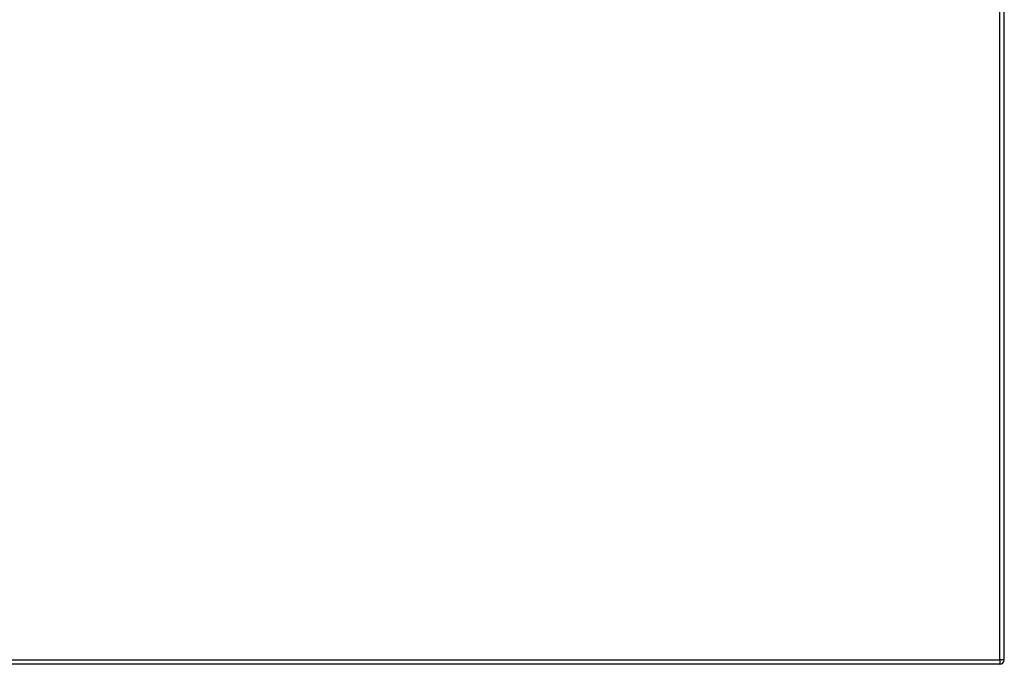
# Model space of a CAD drawing. Header units: inches. Extents: x 11 to 342, y 26 to 169.
# Tile 139 of 204: x 162 to 183, y 84 to 98. Entities that reach past the tile are written whole.
import ezdxf

# ---------------------------------------------------------------- set-up
doc = ezdxf.new("R2010")
doc.units = ezdxf.units.IN
doc.header["$MEASUREMENT"] = 0
doc.layers.add('Visible Edges(ANSI)', color=7, linetype='Continuous', lineweight=25)
doc.layers.add('Visible Tangent Edges(ANSI)', color=7, linetype='Continuous', lineweight=25)

msp = doc.modelspace()

# ---------------------------------------------------------------- linework, layer by layer
at = {"layer": 'Visible Edges(ANSI)'}
for p, q in [((182.991, 83.643), (182.991, 113.363)), ((182.892, 83.544), (111.287, 83.544))]:
    msp.add_line(p, q, dxfattribs=at)
msp.add_arc((182.892, 83.643), 0.099, 270, 0, dxfattribs=at)
at = {"layer": 'Visible Tangent Edges(ANSI)'}
for p, q in [((182.892, 83.643), (182.892, 113.363)), ((111.287, 83.643), (182.892, 83.643)), ((182.892, 83.643), (182.892, 83.544)), ((182.991, 83.643), (182.892, 83.643))]:
    msp.add_line(p, q, dxfattribs=at)

doc.saveas('drawing.dxf')
